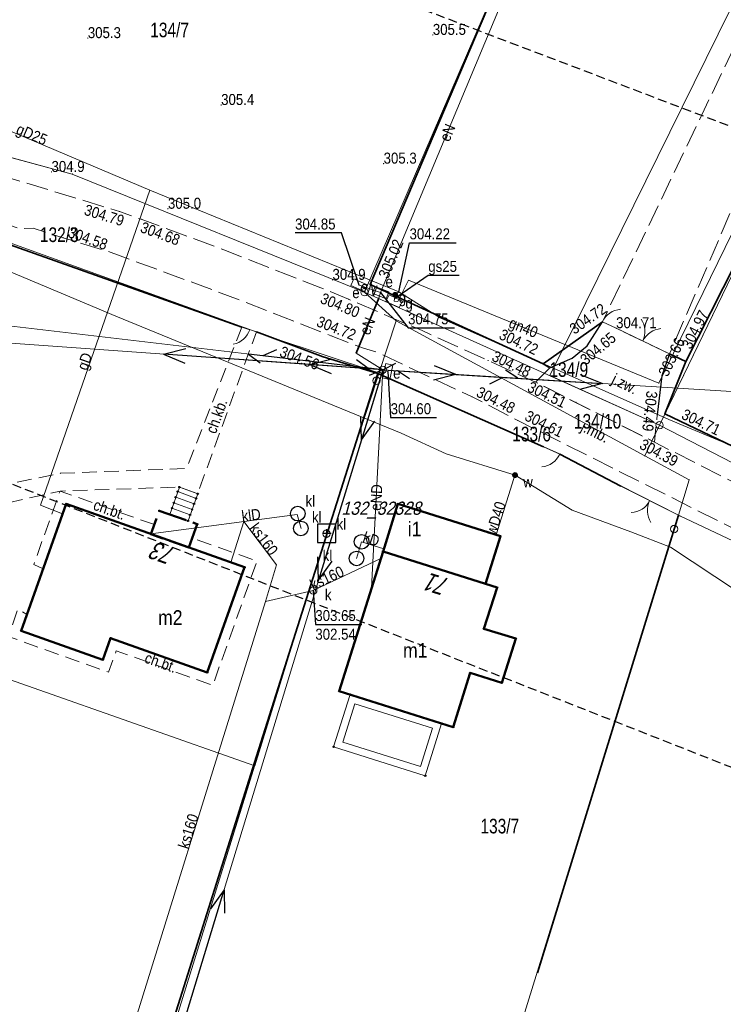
# Model space of a CAD drawing. Header units: metres. Extents: x 7423100 to 7429434, y 5527887 to 5533362.
# Tile 13 of 43: x 7426993 to 7427041, y 5531310 to 5531377. Entities that reach past the tile are written whole.
import ezdxf
from ezdxf.enums import TextEntityAlignment as Align

# ---------------------------------------------------------------- set-up
doc = ezdxf.new("R2010")
doc.units = ezdxf.units.M
doc.header["$MEASUREMENT"] = 0
for name, pattern in [('1.0_0.5', [1.5, 1, -0.5]), ('1.5_0.5', [2, 1.5, -0.5]), ('2', [0.9, 0.6, -0.3]), ('2.0_0.5', [2.5, 2, -0.5]), ('219-500', [0]), ('otob_500', [0]), ('otof_500', [0]), ('suep_nn_500', [0]), ('sutp_500', [0])]:
    doc.linetypes.add(name, pattern=pattern)
doc.layers.get('0').update_dxf_attribs({"color": 2, "linetype": 'CONTINUOUS', "lineweight": 5})
for name, color, linetype in [('202-punkt graniczny', 7, 'CONTINUOUS'), ('203-punkt graniczny', 7, 'CONTINUOUS'), ('211-numer działki ewidencyjnej', 7, 'CONTINUOUS'), ('217-kontur klasyfikacyjny', 7, 'CONTINUOUS'), ('218-kontur użytku gruntowego', 7, 'CONTINUOUS'), ('219-działka ewidencyjna', 7, 'CONTINUOUS'), ('238-Punkt adresowy budynku', 7, 'CONTINUOUS'), ('312-budynek ewidencyjny', 7, 'CONTINUOUS'), ('312-oznaczenie budynku ewidencyjnego-Atr117', 7, 'CONTINUOUS'), ('352-schody', 7, 'CONTINUOUS'), ('354-Taras weranda', 7, 'CONTINUOUS'), ('blok - nawis', 7, 'CONTINUOUS'), ('brama', 7, 'CONTINUOUS'), ('chodnik', 7, 'CONTINUOUS'), ('chodnik-Atr17', 7, 'CONTINUOUS'), ('furtka', 7, 'CONTINUOUS'), ('gazowe urządzenie techniczne', 7, 'CONTINUOUS'), ('gazowe urządzenie techniczne-Atr17', 7, 'CONTINUOUS'), ('jezdnia', 7, 'CONTINUOUS'), ('jezdnia-Atr17', 7, 'CONTINUOUS'), ('krawężnik', 7, 'CONTINUOUS'), ('obszar utwardzony', 7, 'CONTINUOUS'), ('obudowa ochronna przewodu', 7, 'CONTINUOUS'), ('ogrodzenie trwałe', 7, 'CONTINUOUS'), ('osadnik  szambo', 7, 'CONTINUOUS'), ('osadnik  szambo-Atr17', 7, 'CONTINUOUS'), ('pikieta naturalna', 7, 'CONTINUOUS'), ('pikieta naturalna-Atr2', 7, 'CONTINUOUS'), ('pikieta sztuczna', 7, 'CONTINUOUS'), ('pikieta sztuczna-Atr2', 7, 'CONTINUOUS'), ('przewód elektroenergetyczny niskiego napięcia', 7, 'CONTINUOUS'), ('przewód elektroenergetyczny podziemny', 7, 'CONTINUOUS'), ('przewód elektroenergetyczny podziemny-Atr1', 7, 'CONTINUOUS'), ('przewód gazowy', 7, 'CONTINUOUS'), ('przewód gazowy-Atr1', 7, 'CONTINUOUS'), ('przewód kanalizacyjny', 7, 'CONTINUOUS'), ('przewód kanalizacyjny-Atr1', 7, 'CONTINUOUS'), ('przewód telekomunikacyjny napowietrzny', 7, 'CONTINUOUS'), ('przewód wodociągowy', 7, 'CONTINUOUS'), ('przewód wodociągowy-Atr1', 7, 'CONTINUOUS'), ('Punkt budynku', 7, 'CONTINUOUS'), ('rzedna', 7, 'CONTINUOUS'), ('rzedna-Atr2', 7, 'CONTINUOUS'), ('rzedna-Atr3', 7, 'CONTINUOUS'), ('studnia kanalizacyjna', 7, 'CONTINUOUS'), ('studnia kanalizacyjna-Atr17', 7, 'CONTINUOUS'), ('szafa elektroenergetyczna lub kontener', 7, 'CONTINUOUS'), ('szafa elektroenergetyczna lub kontener-Atr17', 7, 'CONTINUOUS'), ('szafa gazowa lub kontener', 7, 'CONTINUOUS'), ('szafa gazowa lub kontener-Atr17', 7, 'CONTINUOUS'), ('Szczegółowa osnowa geodezyjna pozioma', 7, 'CONTINUOUS'), ('Szczegółowa osnowa geodezyjna pozioma-Atr103', 7, 'CONTINUOUS'), ('słup przewodów napowietrznych', 7, 'CONTINUOUS'), ('Zakres', 7, 'CONTINUOUS'), ('zasuwa lub zawór', 7, 'CONTINUOUS'), ('zasuwa lub zawór-Atr17', 7, 'CONTINUOUS')]:
    doc.layers.add(name, color=color, linetype=linetype)
doc.styles.get("Standard").update_dxf_attribs({"font": 'Working1250.shx', "width": 0.75})
doc.linetypes.add('902-500', pattern='A,3.75,0,[1,ksztalty.shx,S=0.5,R=0,X=0,Y=0],3.75', length=7.5)

# ---------------------------------------------------------------- blocks, each defined once
blk = doc.blocks.new('PUNKTBUD')
at = {"color": 0}
blk.add_circle((0, 0), 0.045, dxfattribs=at)
blk = doc.blocks.new('202')
at = {"color": 0, "linetype": 'Continuous', "lineweight": 0}
blk.add_circle((0, 0), 0.25, dxfattribs=at)
blk = doc.blocks.new('203')
at = {"linetype": 'Continuous', "lineweight": 0}
h = blk.add_hatch(color=0, dxfattribs=at)
edge = h.paths.add_edge_path()
edge.add_arc((0, 0), 0.045, 0, 360)
blk = doc.blocks.new('PW01')
at = {"linetype": 'Continuous', "lineweight": 13}
h = blk.add_hatch(color=0, dxfattribs=at)
edge = h.paths.add_edge_path()
edge.add_arc((0, 0), 0.045, 0, 360)
blk = doc.blocks.new('OK04')
at = {"color": 0, "linetype": 'Continuous', "lineweight": 0}
blk.add_arc((1.5, 0.001), 1.5, 120, 180, dxfattribs=at)
blk = doc.blocks.new('US18')
at = {"color": 0, "linetype": 'Continuous', "lineweight": 13}
for p, q in [((-0.5, -0.25), (-0.5, 0.25)), ((-0.5, 0.25), (0.5, 0.25)), ((0.5, -0.25), (0.5, 0.25)), ((-0.5, -0.25), (0.5, -0.25))]:
    blk.add_line(p, q, dxfattribs=at)
blk = doc.blocks.new('US20')
at = {"color": 0, "linetype": 'Continuous', "lineweight": 13}
for p, q in [((-0.5, -0.25), (-0.5, 0.25)), ((-0.5, 0.25), (0.5, 0.25)), ((0.5, -0.25), (0.5, 0.25)), ((-0.5, -0.25), (0.5, -0.25))]:
    blk.add_line(p, q, dxfattribs=at)
blk = doc.blocks.new('US25')
at = {"linetype": 'Continuous', "lineweight": 0}
h = blk.add_hatch(color=0, dxfattribs=at)
edge = h.paths.add_edge_path()
edge.add_arc((0, 0), 0.2, 0, 360)
blk = doc.blocks.new('SUEP1')
at = {"color": 0, "linetype": 'Continuous'}
for p, q in [((0, 0), (5, 0)), ((5, 0), (3.5, 0.5)), ((5, 0), (3.5, -0.5)), ((5, 0), (15, 0)), ((15, 0), (13.5, 0.5)), ((15, 0), (13.5, -0.5))]:
    blk.add_line(p, q, dxfattribs=at)
blk = doc.blocks.new('SUKM')
at = {"color": 0, "linetype": 'Continuous'}
blk.add_circle((0, 0), 0.5, dxfattribs=at)
blk = doc.blocks.new('US15')
at = {"color": 0, "linetype": 'Continuous', "lineweight": 13}
blk.add_circle((0, 0), 0.25, dxfattribs=at)
blk = doc.blocks.new('OK02')
at = {"color": 0, "linetype": 'Continuous', "lineweight": 0}
for centre, start, end in [((-1.5, 0), 0, 60), ((1.5, 0), 120, 180)]:
    blk.add_arc(centre, 1.5, start, end, dxfattribs=at)
blk = doc.blocks.new('SUTP')
at = {"color": 0, "linetype": 'Continuous'}
for p, q in [((0, 0), (0.866, 0.5)), ((0, 0), (9.232, 0)), ((1.866, -0.5), (1, 0)), ((7.366, -0.5), (8.232, 0)), ((9.232, 0), (8.366, 0.5))]:
    blk.add_line(p, q, dxfattribs=at)
blk = doc.blocks.new('OSSP')
at = {"color": 0}
for p, q in [((-0.626, 0.625), (-0.626, -0.625)), ((-0.626, 0.625), (-0.626, -0.625)), ((0.624, 0.625), (-0.626, 0.625)), ((0.624, 0.625), (-0.626, 0.625)), ((0.3, 0), (-0.3, 0)), ((0.3, 0), (-0.3, 0)), ((0, -0.3), (0, 0.3)), ((0, -0.3), (0, 0.3)), ((0.624, -0.625), (0.624, 0.625)), ((0.624, -0.625), (0.624, 0.625)), ((-0.626, -0.625), (0.624, -0.625)), ((-0.626, -0.625), (0.624, -0.625))]:
    blk.add_line(p, q, dxfattribs=at)

msp = doc.modelspace()

# ---------------------------------------------------------------- linework, layer by layer
at = {"layer": '217-kontur klasyfikacyjny', "color": 92, "linetype": 'Continuous', "lineweight": 18, "flags": 128}
for points in [[(7427060.67, 5531398.56), (7427036.96, 5531349.51)], [(7427029.46, 5531352.89), (7427046.68, 5531387.83)], [(7427036.96, 5531349.51), (7427029.46, 5531352.89)]]:
    msp.add_lwpolyline(points, dxfattribs=at)
at = {"layer": '218-kontur użytku gruntowego', "color": 3, "linetype": 'Continuous', "lineweight": 18, "flags": 128}
for points in [[(7427036.96, 5531349.51), (7427060.67, 5531398.56)], [(7427060.67, 5531398.56), (7427036.96, 5531349.51)], [(7427046.68, 5531387.83), (7427029.46, 5531352.89)], [(7427029.46, 5531352.89), (7427046.68, 5531387.83)], [(7426996.87, 5531366.64), (7426989.08, 5531368.74)], [(7426989.08, 5531368.74), (7426996.87, 5531366.64)], [(7427016.82, 5531358.58), (7426996.87, 5531366.64)], [(7426996.87, 5531366.64), (7427016.82, 5531358.58)], [(7427018.97, 5531356.62), (7427016.82, 5531358.58)], [(7427016.82, 5531358.58), (7427018.97, 5531356.62)], [(7427017.79, 5531353.04), (7427018.97, 5531356.62)], [(7427018.97, 5531356.62), (7427017.79, 5531353.04)], [(7427017.63, 5531352.54), (7427017.79, 5531353.04)], [(7427017.79, 5531353.04), (7427017.63, 5531352.54)], [(7427014.22, 5531342.1), (7427017.63, 5531352.54)], [(7427017.63, 5531352.54), (7427014.22, 5531342.1)], [(7427029.46, 5531352.89), (7427036.96, 5531349.51)], [(7427036.96, 5531349.51), (7427029.46, 5531352.89)], [(7427009.32, 5531326.27), (7427014.22, 5531342.1)], [(7427014.22, 5531342.1), (7427009.32, 5531326.27)], [(7426986.04, 5531334.44), (7427009.32, 5531326.27)], [(7427009.32, 5531326.27), (7426986.04, 5531334.44)]]:
    msp.add_lwpolyline(points, dxfattribs=at)
at = {"layer": '219-działka ewidencyjna', "color": 7, "linetype": '219-500', "lineweight": 18, "flags": 128}
for points in [[(7427036.96, 5531349.51), (7427074.59, 5531427.35)], [(7427016.82, 5531358.58), (7427034.29, 5531399.12)], [(7426978.63, 5531371.56), (7426996.87, 5531366.64)], [(7426972.26, 5531369.28), (7427010.48, 5531355.48)], [(7426996.87, 5531366.64), (7427016.82, 5531358.58)], [(7427036.96, 5531349.51), (7427016.82, 5531358.58)], [(7427018.97, 5531356.62), (7427016.82, 5531358.58)], [(7427017.79, 5531353.04), (7427018.97, 5531356.62)], [(7427018.97, 5531356.62), (7427035.95, 5531347.41)], [(7427010.48, 5531355.48), (7427017.57, 5531353.14)], [(7427017.57, 5531353.14), (7427017.79, 5531353.04)], [(7427017.79, 5531353.04), (7427017.63, 5531352.54)], [(7427017.79, 5531353.04), (7427030.28, 5531347.47)], [(7427017.63, 5531352.54), (7427014.22, 5531342.1)], [(7427036.96, 5531349.51), (7427035.95, 5531347.41)], [(7427036.96, 5531349.51), (7427059.85, 5531337.71)], [(7427030.28, 5531347.47), (7427034.21, 5531345.41)], [(7427035.95, 5531347.41), (7427038.98, 5531345.77)], [(7427038.24, 5531343.37), (7427038.98, 5531345.77)], [(7427034.21, 5531345.41), (7427038.24, 5531343.37)], [(7427038.24, 5531343.37), (7427037.95, 5531342.42)], [(7427038.24, 5531343.37), (7427038.35, 5531343.31)], [(7427038.35, 5531343.31), (7427056.62, 5531334.7)], [(7427023.28, 5531294.96), (7427037.95, 5531342.42)], [(7427002.42, 5531304), (7427014.22, 5531342.1)]]:
    msp.add_lwpolyline(points, dxfattribs=at)
at = {"layer": '312-budynek ewidencyjny', "color": 7, "linetype": 'Continuous', "lineweight": 50, "flags": 128}
for points in [[(7426993.38, 5531335.48), (7426996.45, 5531344.13)], [(7426996.45, 5531344.13), (7427008.63, 5531339.81)], [(7427018.08, 5531340.89), (7427019.1, 5531344.13)], [(7427019.1, 5531344.13), (7427026.1, 5531341.93)], [(7427026.1, 5531341.93), (7427025.08, 5531338.69)], [(7427015.09, 5531331.36), (7427018.08, 5531340.89)], [(7427018.08, 5531340.89), (7427025.08, 5531338.69)], [(7427025.08, 5531338.69), (7427018.08, 5531340.89)], [(7427008.63, 5531339.81), (7427006.08, 5531332.64)], [(7427025.86, 5531338.44), (7427024.97, 5531335.62)], [(7427025.08, 5531338.69), (7427025.86, 5531338.44)], [(7427024.97, 5531335.62), (7427027.14, 5531334.94)], [(7426998.95, 5531333.5), (7426993.38, 5531335.48)], [(7426999.48, 5531334.98), (7426998.95, 5531333.5)], [(7427006.08, 5531332.64), (7426999.48, 5531334.98)], [(7427027.14, 5531334.94), (7427026.19, 5531331.92)], [(7427024.03, 5531332.6), (7427022.87, 5531328.91)], [(7427026.19, 5531331.92), (7427024.03, 5531332.6)], [(7427022.87, 5531328.91), (7427015.09, 5531331.36)]]:
    msp.add_lwpolyline(points, dxfattribs=at)
at = {"layer": '352-schody', "color": 7, "linetype": 'Continuous', "lineweight": 18}
for p, q in [((7427004.18, 5531345.28), (7427003.52, 5531343.42)), ((7427004.07, 5531344.97), (7427005.32, 5531344.51)), ((7427005.43, 5531344.83), (7427004.18, 5531345.28)), ((7427003.93, 5531344.59), (7427005.18, 5531344.13)), ((7427004.77, 5531342.97), (7427005.43, 5531344.83)), ((7427003.67, 5531343.84), (7427004.91, 5531343.38)), ((7427003.8, 5531344.21), (7427005.05, 5531343.75)), ((7427003.52, 5531343.42), (7427004.77, 5531342.97))]:
    msp.add_line(p, q, dxfattribs=at)
at = {"layer": '354-Taras weranda', "color": 0, "lineweight": 18}
for p, q in [((7427014.71, 5531327.56), (7427015.83, 5531331.12)), ((7427015.83, 5531331.12), (7427022.08, 5531329.16)), ((7427015.337, 5531327.887), (7427016.157, 5531330.493)), ((7427016.157, 5531330.493), (7427021.453, 5531328.833)), ((7427022.08, 5531329.16), (7427020.96, 5531325.59)), ((7427021.453, 5531328.833), (7427020.633, 5531326.218)), ((7427020.96, 5531325.59), (7427014.71, 5531327.56)), ((7427020.633, 5531326.218), (7427015.337, 5531327.887))]:
    msp.add_line(p, q, dxfattribs=at)
at = {"layer": 'blok - nawis', "color": 7, "linetype": '2.0_0.5', "lineweight": 50, "flags": 128}
msp.add_lwpolyline([(7427004.83, 5531341.16), (7427005.4, 5531342.75), (7427002.81, 5531343.67), (7427002.24, 5531342.07)], close=True, dxfattribs=at)
at = {"layer": 'brama', "color": 7, "linetype": 'otob_500', "lineweight": 18, "flags": 128}
for points in [[(7427033.99, 5531356.12), (7427037.64, 5531354.37)], [(7427038.24, 5531343.37), (7427034.32, 5531345.35)]]:
    msp.add_lwpolyline(points, dxfattribs=at)
at = {"layer": 'chodnik', "color": 7, "linetype": '1.0_0.5', "lineweight": 18, "flags": 128}
for points in [[(7427008.44, 5531356.2), (7427004.68, 5531346.55), (7426996.06, 5531346.22), (7426989.18, 5531344.8), (7426988.89, 5531344.86), (7426989.29, 5531343.21), (7426989.39, 5531343.52), (7426996.03, 5531345.01), (7427004.18, 5531345.28), (7427005.43, 5531344.83), (7427009.44, 5531355.87)], [(7427002.47, 5531342.72), (7426996.03, 5531345.01), (7426994.25, 5531340.01), (7426994.88, 5531339.71), (7426996.45, 5531344.13), (7427002.24, 5531342.07)], [(7427006.08, 5531332.64), (7426999.48, 5531334.98), (7426998.95, 5531333.5), (7426993.38, 5531335.48), (7426993.77, 5531336.59), (7426993.16, 5531336.95), (7426992.49, 5531335.09), (7426999.35, 5531332.65), (7426999.87, 5531334.11), (7427006.46, 5531331.76), (7427009.48, 5531340.24), (7427005.06, 5531341.8), (7427004.83, 5531341.16), (7427008.63, 5531339.81)]]:
    msp.add_lwpolyline(points, close=True, dxfattribs=at)
at = {"layer": 'furtka', "color": 7, "linetype": 'otof_500', "lineweight": 18, "flags": 128}
for points in [[(7427033.06, 5531356.56), (7427033.99, 5531356.12)], [(7427008.98, 5531356.02), (7427008.44, 5531356.2)], [(7427030.14, 5531347.53), (7427029.04, 5531348.03)]]:
    msp.add_lwpolyline(points, dxfattribs=at)
at = {"layer": 'jezdnia', "color": 7, "linetype": '1.5_0.5', "lineweight": 18, "flags": 128}
for points in [[(7427308.46, 5531660.6), (7427305.81, 5531657.73), (7427302.93, 5531656.31), (7427299.71, 5531655.52), (7427296.34, 5531655.69), (7427293.05, 5531656.35), (7427290.31, 5531657.56), (7427287.69, 5531658.96), (7427284, 5531661.29), (7427279.96, 5531664.33), (7427269.3, 5531673.32), (7427265.41, 5531676.44), (7427260.71, 5531679.7), (7427255.07, 5531681.64), (7427251.2, 5531682.23), (7427249.64, 5531682.09), (7427244.51, 5531681.38), (7427239.63, 5531679.94), (7427233.86, 5531677.38), (7427228.53, 5531674.32), (7427221.66, 5531668.88), (7427217.2, 5531665.35), (7427212.13, 5531659.94), (7427209.28, 5531655.52), (7427206.34, 5531649.12), (7427205.61, 5531647.19), (7427204.61, 5531643.99), (7427204.52, 5531643.2), (7427203.06, 5531635.76), (7427200.8, 5531624.91), (7427199.89, 5531621.07), (7427198.94, 5531617.57), (7427197.98, 5531613.93), (7427196.92, 5531610.17), (7427195.99, 5531607.16), (7427194.93, 5531603.97), (7427194.44, 5531602.83), (7427194.18, 5531602.09), (7427192.76, 5531598.41), (7427187.78, 5531586.91), (7427187.44, 5531586.39), (7427185.94, 5531582.9), (7427180.49, 5531571.11), (7427172.64, 5531553.48), (7427162.39, 5531533.03), (7427157.36, 5531524.38), (7427152.88, 5531516.83), (7427150.15, 5531512.08), (7427147.32, 5531507.03), (7427145.14, 5531502.96), (7427142.63, 5531497.97), (7427140.66, 5531494.08), (7427136.49, 5531485.27), (7427134.2, 5531480.75), (7427130.56, 5531481.5), (7427128.14, 5531481.2), (7427126, 5531476.17), (7427127.51, 5531474.28), (7427128.64, 5531473.55), (7427129.42, 5531472.77), (7427129.92, 5531472.07), (7427130.14, 5531471.38), (7427127.97, 5531466.05), (7427126.21, 5531461.6), (7427124.05, 5531456.42), (7427121.96, 5531451.3), (7427119.93, 5531446.59), (7427115.33, 5531435.8), (7427113.28, 5531431.28), (7427110.58, 5531425.67), (7427108.37, 5531421.14), (7427107.45, 5531419.5), (7427105.8, 5531416.31), (7427103.7, 5531412.43), (7427101.5, 5531408.62), (7427097.66, 5531401.8), (7427096.13, 5531398.9), (7427094.93, 5531396.6), (7427092.97, 5531392.54), (7427089.43, 5531384.88), (7427084.23, 5531373.43), (7427076.28, 5531355.82), (7427070.21, 5531343.5), (7427069.04, 5531341.47), (7427067.17, 5531339.72), (7427063.14, 5531338.16), (7427057.49, 5531338.47), (7427053.68, 5531340.22), (7427048.22, 5531342.47), (7427036.6, 5531348.35), (7427028.49, 5531352.44), (7427025.25, 5531353.92), (7427020.75, 5531355.96), (7427017.88, 5531357.17), (7427015.72, 5531358.1), (7427013.84, 5531358.88), (7427007.22, 5531361.47), (7427001.57, 5531363.55), (7427000.1, 5531364.08), (7426991.21, 5531366.79), (7426984.05, 5531369.03), (7426983, 5531369.38), (7426978.59, 5531371.18), (7426978.01, 5531371.36), (7426976.18, 5531372.48), (7426975.47, 5531372.88), (7426974.41, 5531373.7), (7426972.59, 5531375.63), (7426971.24, 5531378.66), (7426971.39, 5531383.67), (7426972.46, 5531388.05), (7426968.16, 5531383.93), (7426964.82, 5531381.84), (7426962.06, 5531380.9), (7426965.41, 5531378.95), (7426967.9, 5531376.19), (7426968.43, 5531375.45), (7426971.95, 5531371.57), (7426972.57, 5531370.82), (7426973.78, 5531370.41), (7426975.16, 5531369.51), (7426976.86, 5531368.75), (7426979.57, 5531367.58), (7426981.78, 5531366.8), (7426983.19, 5531366.27), (7426988.05, 5531364.76), (7426993.22, 5531362.92), (7426994.19, 5531362.95), (7426996.24, 5531362.29), (7426999.27, 5531361.38), (7427008.56, 5531357.95), (7427014.54, 5531355.6), (7427016.75, 5531354.75), (7427017.66, 5531354.48), (7427024.16, 5531351.44), (7427027.29, 5531349.82), (7427047.27, 5531339.81), (7427052.42, 5531337.41), (7427059.33, 5531334.09), (7427060.78, 5531332.65), (7427066.98, 5531332.41), (7427067.36, 5531334.25), (7427068.54, 5531336.29), (7427070.85, 5531339.16), (7427072.56, 5531341.83), (7427078.96, 5531354.77), (7427080.17, 5531357.72), (7427083.88, 5531365.68), (7427084.83, 5531365.65), (7427085.49, 5531367.25), (7427084.74, 5531367.59), (7427086.78, 5531372.46), (7427091.58, 5531382.95), (7427096.17, 5531392.82), (7427097.61, 5531395.73), (7427098.93, 5531398.28), (7427101.04, 5531402.2), (7427103.16, 5531405.83), (7427104.96, 5531409.1), (7427107.84, 5531414.34), (7427110.24, 5531418.77), (7427112.27, 5531422.76), (7427114.22, 5531426.9), (7427115.87, 5531430.34), (7427118.9, 5531436.92), (7427122.23, 5531444.66), (7427123.9, 5531448.81), (7427126.06, 5531454.05), (7427128.34, 5531459.68), (7427131.51, 5531467.17), (7427134.72, 5531474.84), (7427137.6, 5531481.44), (7427140.37, 5531487.35), (7427143.24, 5531493.32), (7427145.27, 5531497.19), (7427147.92, 5531502.21), (7427151.38, 5531508.48), (7427154.9, 5531514.85), (7427160.26, 5531524), (7427164.47, 5531531.2), (7427175.14, 5531552.44), (7427183.24, 5531570.25), (7427190.06, 5531585.05), (7427192.19, 5531589.83), (7427195.24, 5531597.15), (7427196.6, 5531600.35), (7427197.49, 5531602.72), (7427198.5, 5531605.8), (7427200.52, 5531612.4), (7427201.66, 5531616.49), (7427202.47, 5531619.63), (7427203.46, 5531623.87), (7427204.96, 5531630.81), (7427205.59, 5531634.15), (7427206.39, 5531638.2), (7427207.14, 5531641.77), (7427207.73, 5531644.09), (7427209.75, 5531649.89), (7427212.14, 5531655), (7427215.28, 5531659.5), (7427219.51, 5531663.85), (7427223.35, 5531667.16), (7427226.58, 5531669.64), (7427230.9, 5531672.83), (7427235.96, 5531675.6), (7427241.95, 5531677.81), (7427246.95, 5531679.04), (7427250.9, 5531679.41), (7427254.02, 5531679.12), (7427257.74, 5531678.05), (7427261.75, 5531675.74), (7427268.82, 5531670.12), (7427275.34, 5531664.55), (7427280.67, 5531660.15), (7427286.16, 5531656.53), (7427291.7, 5531653.7), (7427297.22, 5531652.08), (7427301.86, 5531651.95), (7427307.18, 5531653.28), (7427310.17, 5531656.96), (7427311.78, 5531661.05), (7427314.19, 5531667.2), (7427322.25, 5531690.19), (7427336.63, 5531732.23), (7427342.29, 5531749.99), (7427344.96, 5531758.25), (7427347.88, 5531766.63), (7427357.66, 5531792.78), (7427362.71, 5531805.75), (7427359.73, 5531805.92), (7427355.16, 5531794.07), (7427353.4, 5531789.57), (7427350.1, 5531781.01), (7427345.43, 5531768.03), (7427339.13, 5531749.25), (7427332.38, 5531728.45), (7427328.43, 5531716.76), (7427319.66, 5531691.02), (7427311.45, 5531667.98)], [(7427037.64, 5531354.37), (7427033.99, 5531356.12), (7427033.06, 5531356.56), (7427032.01, 5531354.91), (7427031, 5531354.07), (7427029.47, 5531353.42), (7427028.49, 5531352.44), (7427036.6, 5531348.35), (7427036.8, 5531350.2), (7427037.1, 5531352.86)]]:
    msp.add_lwpolyline(points, close=True, dxfattribs=at)
at = {"layer": 'krawężnik', "color": 7, "linetype": 'Continuous', "lineweight": 25, "flags": 128}
for points in [[(7427029, 5531353.7), (7427029.47, 5531353.42), (7427031, 5531354.07), (7427032.01, 5531354.91), (7427033.06, 5531356.56)], [(7427037.64, 5531354.37), (7427037.1, 5531352.86), (7427036.8, 5531350.2)]]:
    msp.add_lwpolyline(points, dxfattribs=at)
at = {"layer": 'obszar utwardzony', "color": 7, "linetype": '1.5_0.5', "lineweight": 18, "flags": 128}
msp.add_lwpolyline([(7427033.06, 5531356.56), (7427033.99, 5531356.12), (7427037.64, 5531354.37), (7427050.86, 5531385.08), (7427053.22, 5531392.94), (7427047.02, 5531395.97), (7427046.05, 5531393.99), (7427047.71, 5531387.07)], close=True, dxfattribs=at)
at = {"layer": 'obudowa ochronna przewodu', "color": 1, "linetype": 'Continuous', "lineweight": 35, "flags": 128}
msp.add_lwpolyline([(7427016.25, 5531354.41), (7427017.8, 5531358.18)], dxfattribs=at)
at = {"layer": 'ogrodzenie trwałe', "color": 7, "linetype": '902-500', "lineweight": 35, "flags": 128}
for points in [[(7427033.06, 5531356.56), (7427029, 5531353.7), (7427017.2, 5531359.1), (7427034.22, 5531399.18)], [(7427070.25, 5531349.83), (7427065.15, 5531339.76), (7427062.63, 5531339.95), (7427060.06, 5531339.41), (7427037.32, 5531350.27), (7427038.75, 5531353.85), (7427045.53, 5531367.22)], [(7426992.24, 5531361.95), (7427008.44, 5531356.2)], [(7427017.72, 5531353.04), (7427014, 5531354.17), (7427009.44, 5531355.87)], [(7427037.64, 5531354.37), (7427038.75, 5531353.85)], [(7427002.27, 5531304.17), (7427009.44, 5531326.93), (7427017.72, 5531353.04), (7427029.04, 5531348.03)], [(7427034.32, 5531345.35), (7427030.14, 5531347.53)], [(7427028.63, 5531312.14), (7427038.24, 5531343.37)]]:
    msp.add_lwpolyline(points, dxfattribs=at)
at = {"layer": 'przewód elektroenergetyczny niskiego napięcia', "color": 1, "linetype": 'suep_nn_500', "lineweight": 18, "flags": 128}
for points in [[(7427018.06, 5531353.28), (7426972.67, 5531356.53)], [(7426972.67, 5531356.53), (7427018.06, 5531353.28)], [(7427002.85, 5531303.45), (7427018.06, 5531353.28)], [(7427057.97, 5531350.81), (7427018.06, 5531353.28)]]:
    msp.add_lwpolyline(points, dxfattribs=at)
at = {"layer": 'przewód elektroenergetyczny podziemny', "color": 1, "linetype": 'Continuous', "lineweight": 18, "flags": 128}
for points in [[(7427048.63, 5531395.16), (7427042.55, 5531383.55), (7427030.25, 5531388.07), (7427017.91, 5531358.55)], [(7427017.91, 5531358.55), (7427017.8, 5531358.18), (7427016.25, 5531354.41), (7427018.06, 5531353.28)], [(7427016.45, 5531359.06), (7427017.91, 5531358.55)], [(7427018.06, 5531353.28), (7427017.3, 5531338.41)]]:
    msp.add_lwpolyline(points, dxfattribs=at)
at = {"layer": 'przewód gazowy', "color": 52, "linetype": 'Continuous', "lineweight": 18, "flags": 128}
for points in [[(7427055.88, 5531398.36), (7427058.37, 5531396.31), (7427053.51, 5531386.34), (7427036.9, 5531352.37), (7427019.82, 5531359.4), (7427019.09, 5531357.94), (7427018.84, 5531357.96)], [(7427135.95, 5531310.23), (7427123.06, 5531316.49), (7427089.14, 5531327.17), (7427066.98, 5531337.61), (7427037.58, 5531349.89), (7427021.97, 5531356.83), (7427019.16, 5531358.61), (7427018.89, 5531358.71), (7427002.16, 5531365.53), (7426975.49, 5531376.82)], [(7427002.16, 5531365.53), (7426994.69, 5531344.04), (7426996.21, 5531343.45)], [(7427019.16, 5531358.61), (7427018.91, 5531358.4), (7427018.84, 5531357.96)]]:
    msp.add_lwpolyline(points, dxfattribs=at)
at = {"layer": 'przewód gazowy-Atr1', "color": 40, "flags": 128}
msp.add_lwpolyline([(7427018.87, 5531358.15), (7427021.17, 5531359.73), (7427023.279, 5531359.73)], dxfattribs=at)
at = {"layer": 'przewód kanalizacyjny', "color": 34, "linetype": 'Continuous', "lineweight": 18, "flags": 128}
for points in [[(7427002.22, 5531342.08), (7427012.22, 5531343.41), (7427012.49, 5531342.45)], [(7427007.69, 5531340.14), (7427008.58, 5531342.93), (7427010.8, 5531339.97), (7427010.06, 5531337.47)], [(7427018.14, 5531341.07), (7427016.62, 5531341.55), (7427016.27, 5531340.41)], [(7427017.93, 5531340.41), (7427013.32, 5531338.22)], [(7426944.57, 5531337.79), (7426942.24, 5531316.93), (7426959.34, 5531313.54), (7426999.39, 5531303.18), (7427010.06, 5531337.47), (7427013.32, 5531338.22)]]:
    msp.add_lwpolyline(points, dxfattribs=at)
at = {"layer": 'przewód telekomunikacyjny napowietrzny', "color": 30, "linetype": 'sutp_500', "lineweight": 18, "flags": 128}
for points in [[(7426971.25, 5531358.78), (7427018.06, 5531353.28)], [(7427018.06, 5531353.28), (7427057.97, 5531350.81)]]:
    msp.add_lwpolyline(points, dxfattribs=at)
at = {"layer": 'przewód wodociągowy', "color": 5, "linetype": 'Continuous', "lineweight": 18, "flags": 128}
for points in [[(7427084.74, 5531302.4), (7427073.47, 5531308.81), (7427068.06, 5531314.21), (7427066.93, 5531322.62), (7427065.64, 5531324.68), (7427054.6, 5531330.43), (7427045.23, 5531336.21), (7427037.7, 5531341.19), (7427035, 5531342.22), (7427030.98, 5531343.7), (7427027.09, 5531346.1), (7427022.38, 5531347.55), (7427019.31, 5531348.96), (7426999.84, 5531356.95), (7426990.25, 5531360.96), (7426976.55, 5531365.74), (7426975.51, 5531366.1), (7426973.87, 5531366.23), (7426972.71, 5531365.56), (7426960.06, 5531373.27), (7426942.29, 5531370.23), (7426934.96, 5531368.42)], [(7427025.81, 5531342.02), (7427027.01, 5531345.86), (7427027.09, 5531346.1)]]:
    msp.add_lwpolyline(points, dxfattribs=at)
at = {"layer": 'rzedna-Atr2', "color": 7, "flags": 128}
for points in [[(7427016.45, 5531359.06), (7427015.25, 5531362.62), (7427012.077, 5531362.62)], [(7427019.16, 5531358.61), (7427019.89, 5531361.95), (7427023.063, 5531361.95)], [(7427017.91, 5531358.55), (7427019.79, 5531356.15), (7427022.963, 5531356.15)], [(7427018.4, 5531353.16), (7427018.6, 5531350.02), (7427021.735, 5531350.02)], [(7427013.32, 5531338.22), (7427013.46, 5531335.91), (7427016.633, 5531335.91)]]:
    msp.add_lwpolyline(points, dxfattribs=at)
at = {"layer": 'Zakres', "color": 5, "linetype": '2', "lineweight": 25, "flags": 128}
msp.add_lwpolyline([(7426959.38, 5531401.23), (7426948.65, 5531362.84), (7427076.43, 5531312.57), (7427157, 5531483.53), (7427190.02, 5531545.05), (7427239.38, 5531662.97), (7427324.36, 5531629.44), (7427397.03, 5531854.21), (7427374.95, 5531881.96), (7427338.01, 5531781.64), (7427302.42, 5531678.62), (7427257.54, 5531705.99), (7427227.1, 5531692.99), (7427201.24, 5531668.44), (7427178.8, 5531606.23), (7427058.44, 5531363.55)], close=True, dxfattribs=at)

# ---------------------------------------------------------------- block references
at = {"layer": '202-punkt graniczny', "color": 7, "linetype": 'Continuous', "lineweight": 18}
for p in [(7427016.82, 5531358.58), (7427017.63, 5531352.54), (7427036.96, 5531349.51), (7427014.22, 5531342.1), (7427037.95, 5531342.42)]:
    msp.add_blockref('202', p, dxfattribs=at)
at = {"layer": '203-punkt graniczny', "color": 7, "linetype": 'Continuous', "lineweight": 18}
for p in [(7426996.87, 5531366.64), (7427018.97, 5531356.62), (7427010.48, 5531355.48), (7427017.57, 5531353.14), (7427017.79, 5531353.04), (7427030.28, 5531347.47), (7427035.95, 5531347.41), (7427038.98, 5531345.77), (7427034.21, 5531345.41), (7427038.24, 5531343.37), (7427038.35, 5531343.31)]:
    msp.add_blockref('203', p, dxfattribs=at)
at = {"layer": 'brama', "color": 7, "linetype": 'Continuous', "lineweight": 18}
for p, rotation in [((7427035.815, 5531355.245), 334.385), ((7427036.28, 5531344.36), 153.202)]:
    msp.add_blockref('OK02', p, dxfattribs=dict(at, rotation=rotation))
at = {"layer": 'furtka', "color": 7, "linetype": 'Continuous', "lineweight": 18}
for p, rotation in [((7427033.06, 5531356.56), 334.68), ((7427008.98, 5531356.02), 161.565), ((7427030.14, 5531347.53), 155.556)]:
    msp.add_blockref('OK04', p, dxfattribs=dict(at, rotation=rotation))
at = {"layer": 'gazowe urządzenie techniczne', "color": 52, "linetype": 'Continuous', "lineweight": 18}
msp.add_blockref('US25', (7427018.91, 5531358.4), dxfattribs=at)
at = {"layer": 'osadnik  szambo', "color": 34, "linetype": 'Continuous', "lineweight": 18}
for p in [(7427012.26, 5531343.47), (7427012.47, 5531342.46), (7427016.62, 5531341.55), (7427016.27, 5531340.41)]:
    msp.add_blockref('SUKM', p, dxfattribs=at)
at = {"layer": 'pikieta naturalna', "color": 7, "linetype": 'Continuous', "lineweight": 13}
for p in [(7426997.93, 5531375.91), (7427021.48, 5531376.13), (7427007.03, 5531371.35), (7427018.12, 5531367.35), (7426995.45, 5531366.78), (7427003.4, 5531364.27), (7427014.63, 5531359.42)]:
    msp.add_blockref('PW01', p, dxfattribs=at)
at = {"layer": 'pikieta sztuczna', "color": 7, "linetype": 'Continuous', "lineweight": 13}
for p in [(7427000.1, 5531364.08), (7427001.57, 5531363.55), (7426996.24, 5531362.29), (7427017.2, 5531359.1), (7427015.72, 5531358.1), (7427033.06, 5531356.56), (7427033.99, 5531356.12), (7427014.54, 5531355.6), (7427014, 5531354.17), (7427025.25, 5531353.92), (7427029, 5531353.7), (7427031, 5531354.07), (7427038.75, 5531353.85), (7427024.16, 5531351.44), (7427031.25, 5531351.06), (7427027.29, 5531349.82), (7427036.8, 5531350.2), (7427037.32, 5531350.27), (7427036.11, 5531348.48)]:
    msp.add_blockref('PW01', p, dxfattribs=at)
at = {"layer": 'przewód elektroenergetyczny niskiego napięcia', "color": 1, "linetype": 'Continuous', "lineweight": 18}
for p, rotation in [((7427018.06, 5531353.28), 175.905), ((7427018.06, 5531353.28), 356.459), ((7427018.06, 5531353.28), 253.026), ((7427002.85, 5531303.45), 73.026)]:
    msp.add_blockref('SUEP1', p, dxfattribs=dict(at, rotation=rotation))
at = {"layer": 'przewód telekomunikacyjny napowietrzny', "color": 30, "linetype": 'Continuous', "lineweight": 18}
for rotation in [173.299, 356.459]:
    msp.add_blockref('SUTP', (7427018.06, 5531353.28), dxfattribs=dict(at, rotation=rotation))
at = {"layer": 'Punkt budynku', "color": 5, "linetype": 'Continuous', "lineweight": 18}
for p in [(7427004.07, 5531344.97), (7427004.18, 5531345.28), (7427003.93, 5531344.59), (7427005.32, 5531344.51), (7427005.43, 5531344.83), (7426996.45, 5531344.13), (7427002.81, 5531343.67), (7427003.67, 5531343.84), (7427003.8, 5531344.21), (7427005.05, 5531343.75), (7427005.18, 5531344.13), (7427019.1, 5531344.13), (7427003.52, 5531343.42), (7427004.77, 5531342.97), (7427004.91, 5531343.38), (7427005.4, 5531342.75), (7427002.24, 5531342.07), (7427026.1, 5531341.93), (7427004.83, 5531341.16), (7427018.08, 5531340.89), (7427008.63, 5531339.81), (7427025.08, 5531338.69), (7427025.86, 5531338.44), (7427024.97, 5531335.62), (7426993.38, 5531335.48), (7426999.48, 5531334.98), (7427027.14, 5531334.94), (7426998.95, 5531333.5), (7427006.08, 5531332.64), (7427024.03, 5531332.6), (7427026.19, 5531331.92), (7427015.09, 5531331.36), (7427015.83, 5531331.12), (7427022.08, 5531329.16), (7427022.87, 5531328.91), (7427014.71, 5531327.56), (7427020.96, 5531325.59)]:
    msp.add_blockref('PUNKTBUD', p, dxfattribs=at)
at = {"layer": 'rzedna', "color": 1, "linetype": 'Continuous', "lineweight": 18}
for p in [(7427016.45, 5531359.06), (7427017.91, 5531358.55), (7427018.4, 5531353.16)]:
    msp.add_blockref('PW01', p, dxfattribs=at)
at = {"layer": 'rzedna', "color": 7, "linetype": 'Continuous', "lineweight": 18}
msp.add_blockref('PW01', (7427019.16, 5531358.61), dxfattribs=at)
at = {"layer": 'rzedna', "color": 52, "linetype": 'Continuous', "lineweight": 18}
msp.add_blockref('PW01', (7427036.9, 5531352.37), dxfattribs=at)
at = {"layer": 'rzedna', "color": 34, "linetype": 'Continuous', "lineweight": 18}
msp.add_blockref('PW01', (7427013.32, 5531338.22), dxfattribs=at)
at = {"layer": 'studnia kanalizacyjna', "color": 34, "linetype": 'Continuous', "lineweight": 18}
msp.add_blockref('US15', (7427013.32, 5531338.22), dxfattribs=at)
at = {"layer": 'szafa elektroenergetyczna lub kontener', "color": 1, "linetype": 'Continuous', "lineweight": 18}
for p, rotation in [((7427016.45, 5531359.06), 336.541), ((7427017.91, 5531358.55), 338.477), ((7427018.4, 5531353.16), 257.471)]:
    msp.add_blockref('US18', p, dxfattribs=dict(at, rotation=rotation))
at = {"layer": 'szafa gazowa lub kontener', "color": 52, "linetype": 'Continuous', "lineweight": 18, "rotation": 335.136}
msp.add_blockref('US20', (7427018.84, 5531357.96), dxfattribs=at)
at = {"layer": 'Szczegółowa osnowa geodezyjna pozioma', "color": 7, "linetype": 'Continuous', "lineweight": 18}
msp.add_blockref('OSSP', (7427014.24, 5531342.12), dxfattribs=at)
at = {"layer": 'słup przewodów napowietrznych', "color": 7, "linetype": 'Continuous', "lineweight": 18}
msp.add_blockref('US15', (7427018.06, 5531353.28), dxfattribs=at)
at = {"layer": 'zasuwa lub zawór', "color": 5, "linetype": 'Continuous', "lineweight": 18, "rotation": 72.41}
msp.add_blockref('US25', (7427027.09, 5531346.1), dxfattribs=at)

# ---------------------------------------------------------------- texts
at = {"layer": '211-numer działki ewidencyjnej', "color": 7, "linetype": 'Continuous', "lineweight": 18, "width": 0.79}
for s, p in [('134/7', (7427002.19, 5531376.97)), ('132/3', (7426994.66, 5531363)), ('134/9', (7427029.44, 5531353.8)), ('134/10', (7427031.11, 5531350.27)), ('133/6', (7427026.9, 5531349.4)), ('133/7', (7427024.73, 5531322.65))]:
    msp.add_text(s, height=1, dxfattribs=at).set_placement(p, align=Align.TOP_LEFT)
at = {"layer": '238-Punkt adresowy budynku', "color": 7, "linetype": 'Continuous', "lineweight": 25, "oblique": 15, "width": 0.79}
msp.add_text('73', height=1.25, rotation=160.64, dxfattribs=at).set_placement((7427004.02, 5531341.08))
msp.add_text('71', height=1.25, rotation=162.646, dxfattribs=at).set_placement((7427022.02, 5531339.21), align=Align.CENTER)
at = {"layer": '312-oznaczenie budynku ewidencyjnego-Atr117', "color": 7, "width": 0.9}
for s, p in [('i1', (7427020.23, 5531342.42)), ('m2', (7427003.56, 5531336.38)), ('m1', (7427020.28, 5531334.14))]:
    msp.add_text(s, height=1, dxfattribs=at).set_placement(p, align=Align.MIDDLE_CENTER)
at = {"layer": 'chodnik-Atr17', "color": 7, "width": 0.9}
for s, rotation, p in [('ch.kb.', 70.037, (7427006.66, 5531348.86)), ('ch.bt.', 340.425, (7426998.24, 5531343.76)), ('ch.bt.', 340.374, (7427001.74, 5531333.33))]:
    msp.add_text(s, height=0.75, rotation=rotation, dxfattribs=at).set_placement(p)
at = {"layer": 'gazowe urządzenie techniczne-Atr17', "color": 40, "width": 0.9}
msp.add_text('g', height=0.75, dxfattribs=at).set_placement((7427019.15, 5531357.84))
at = {"layer": 'jezdnia-Atr17', "color": 7, "width": 0.9}
for s, rotation, p in [('j.zw.', 333.237, (7427033.61, 5531352.39)), ('j.mb.', 333.287, (7427031.52, 5531349.15))]:
    msp.add_text(s, height=0.75, rotation=rotation, dxfattribs=at).set_placement(p)
at = {"layer": 'osadnik  szambo-Atr17', "color": 34, "width": 0.9}
for p in [(7427012.79, 5531343.95), (7427013.23, 5531342.85), (7427014.91, 5531342.38), (7427013.96, 5531340.23)]:
    msp.add_text('kl', height=0.75, dxfattribs=at).set_placement(p)
at = {"layer": 'pikieta naturalna-Atr2', "color": 7, "width": 0.9}
for s, p in [('305.3', (7426997.93, 5531375.91)), ('305.5', (7427021.48, 5531376.13)), ('305.4', (7427007.03, 5531371.35)), ('305.3', (7427018.12, 5531367.35)), ('304.9', (7426995.45, 5531366.78)), ('305.0', (7427003.4, 5531364.27)), ('304.9', (7427014.63, 5531359.42))]:
    msp.add_text(s, height=0.75, dxfattribs=at).set_placement(p)
at = {"layer": 'pikieta sztuczna-Atr2', "color": 7, "width": 0.9}
for s, rotation, p in [('304.79', 343.046, (7426997.84, 5531364.59)), ('305.02', 66.991, (7427017.73, 5531359.73)), ('304.80', 337.466, (7427014.02, 5531358.56)), ('304.72', 35.162, (7427030.72, 5531356.28)), ('304.97', 63.11, (7427038.42, 5531354.97)), ('304.72', 338.546, (7427013.75, 5531356.98)), ('304.72', 335.409, (7427026.25, 5531356.1)), ('304.65', 39.75, (7427031.45, 5531354.14)), ('304.56', 339.554, (7427011.22, 5531354.92)), ('304.51', 334.514, (7427028.19, 5531352.52)), ('304.49', 263.565, (7427036.82, 5531351.79)), ('304.61', 333.389, (7427028.02, 5531350.55)), ('304.71', 334.472, (7427038.71, 5531350.65)), ('304.39', 332.038, (7427035.87, 5531348.61))]:
    msp.add_text(s, height=0.75, rotation=rotation, dxfattribs=at).set_placement(p, align=Align.TOP_LEFT)
for s, rotation, p in [('304.68', 339.789, (7427001.45, 5531362.7)), ('304.58', 340.594, (7426996.51, 5531362.36)), ('304.48', 334.271, (7427025.44, 5531353.94)), ('304.48', 333.597, (7427024.38, 5531351.5))]:
    msp.add_text(s, height=0.75, rotation=rotation, dxfattribs=at).set_placement(p)
msp.add_text('304.71', height=0.75, dxfattribs=at).set_placement((7427033.99, 5531356.12))
at = {"layer": 'przewód elektroenergetyczny podziemny-Atr1', "color": 1, "width": 0.9}
for s, rotation, p in [('eN', 67.314, (7427022.25, 5531368.93)), ('eN', -19.255, (7427016.57, 5531359.02)), ('eN', 67.65, (7427016.79, 5531355.73)), ('eND', 87.074, (7427017.57, 5531343.67))]:
    msp.add_text(s, height=0.75, rotation=rotation, dxfattribs=at).set_placement(p, align=Align.MIDDLE_LEFT)
at = {"layer": 'przewód gazowy-Atr1', "color": 40, "width": 0.9}
for s, rotation, p in [('gD25', -23.024, (7426992.97, 5531369.42)), ('gD', 70.744, (7426997.87, 5531353.19))]:
    msp.add_text(s, height=0.75, rotation=rotation, dxfattribs=at).set_placement(p)
msp.add_text('gs25', height=0.75, dxfattribs=at).set_placement((7427021.17, 5531359.738), align=Align.BOTTOM_LEFT)
msp.add_text('gn40', height=0.75, rotation=337.628, dxfattribs=at).set_placement((7427026.74, 5531356.55), align=Align.MIDDLE_LEFT)
at = {"layer": 'przewód kanalizacyjny-Atr1', "color": 34, "width": 0.9}
for s, rotation, p in [('klD', 7.576, (7427008.48, 5531342.91)), ('ks160', 306.87, (7427008.92, 5531342.47)), ('kD', -17.745, (7427016.64, 5531341.54)), ('ks160', 25.41, (7427013.32, 5531338.22)), ('ks160', 72.715, (7427004.79, 5531320.54))]:
    msp.add_text(s, height=0.75, rotation=rotation, dxfattribs=at).set_placement(p)
at = {"layer": 'przewód wodociągowy-Atr1', "color": 5, "width": 0.9}
msp.add_text('wD40', height=0.75, rotation=72.447, dxfattribs=at).set_placement((7427025.78, 5531341.94))
at = {"layer": 'rzedna-Atr2', "color": 1, "width": 0.9}
for s, p in [('304.85', (7427012.077, 5531362.628)), ('304.75', (7427019.79, 5531356.158)), ('304.60', (7427018.6, 5531350.027))]:
    msp.add_text(s, height=0.75, dxfattribs=at).set_placement(p, align=Align.BOTTOM_LEFT)
at = {"layer": 'rzedna-Atr2', "color": 7, "width": 0.9}
msp.add_text('304.22', height=0.75, dxfattribs=at).set_placement((7427019.89, 5531361.958), align=Align.BOTTOM_LEFT)
at = {"layer": 'rzedna-Atr2', "color": 40, "width": 0.9}
msp.add_text('303.66', height=0.75, rotation=63.943, dxfattribs=at).set_placement((7427037.17, 5531352.92), align=Align.MIDDLE_LEFT)
at = {"layer": 'rzedna-Atr2', "color": 34, "width": 0.9}
msp.add_text('303.65', height=0.75, dxfattribs=at).set_placement((7427013.46, 5531335.918), align=Align.BOTTOM_LEFT)
at = {"layer": 'rzedna-Atr3', "color": 34, "width": 0.9}
msp.add_text('302.54', height=0.75, dxfattribs=at).set_placement((7427013.46, 5531334.643), align=Align.BOTTOM_LEFT)
at = {"layer": 'studnia kanalizacyjna-Atr17', "color": 34, "width": 0.9}
msp.add_text('k', height=0.75, dxfattribs=at).set_placement((7427014.11, 5531337.56))
at = {"layer": 'szafa elektroenergetyczna lub kontener-Atr17', "color": 1, "width": 0.9}
for p in [(7427018.25, 5531358.92), (7427015.98, 5531358.17), (7427018.77, 5531352.68)]:
    msp.add_text('e', height=0.75, dxfattribs=at).set_placement(p)
at = {"layer": 'szafa gazowa lub kontener-Atr17', "color": 40, "width": 0.9}
msp.add_text('g', height=0.75, dxfattribs=at).set_placement((7427019.61, 5531357.46))
at = {"layer": 'Szczegółowa osnowa geodezyjna pozioma-Atr103', "color": 7, "oblique": 15, "width": 0.9}
msp.add_text('132_32328', height=0.9, dxfattribs=at).set_placement((7427015.24, 5531343.12), align=Align.BOTTOM_LEFT)
at = {"layer": 'zasuwa lub zawór-Atr17', "color": 5, "width": 0.9}
msp.add_text('w', height=0.75, dxfattribs=at).set_placement((7427027.65, 5531345.26))

doc.saveas('drawing.dxf')
